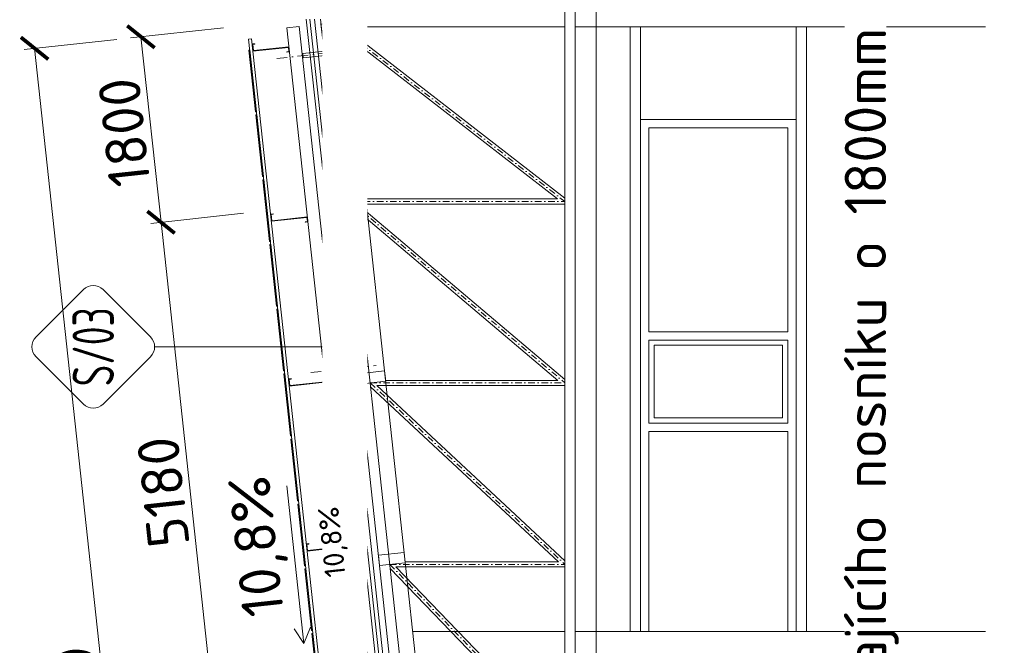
# Model space of a CAD drawing. Header units: millimetres. Extents: x -29085 to 3627694, y -159961 to 2281735.
# Tile 16 of 229: x 115632 to 125134, y 99942 to 105977. Entities that reach past the tile are written whole.
import ezdxf
from ezdxf import colors
from ezdxf.entities.mleader import LeaderData, LeaderLine
from ezdxf.enums import TextEntityAlignment as Align
from ezdxf.math import Vec2, Vec3

# ---------------------------------------------------------------- set-up
doc = ezdxf.new("R2010")
doc.units = ezdxf.units.MM
doc.linetypes.add('DASHDOT', pattern=[25.4, 12.7, -6.35, 0, -6.35])
for name, color, linetype, lineweight in [('A99_FVE_řez', 6, 'Continuous', 5), ('A99_N_kce-pohl', 1, 'Continuous', 9), ('A99_N_kce-rez-sil', 6, 'Continuous', 18), ('A99_N_koty-100', 160, 'Continuous', 9), ('A99_N_koty-200', 5, 'Continuous', 5), ('A99_N_koty-200-vysk', 6, 'Continuous', 9), ('A99_N_sraf', 252, 'Continuous', 0), ('A99_N_txt-popis-50', 240, 'Continuous', 9), ('A99_N_znaceni 200', 5, 'Continuous', 5), ('A99_S_kce-pohl', 7, 'Continuous', 5), ('A99_S_kce-rez-sil', 7, 'Continuous', 15)]:
    doc.layers.add(name, color=color, linetype=linetype, lineweight=lineweight)
doc.styles.add('A99_kota', font='isocpeur.ttf', dxfattribs={"height": 2})
doc.styles.add('A99_popis', font='isocpeur.ttf')
doc.styles.add('ad_popis 100', font='isocpeur.ttf', dxfattribs={"height": 200})
doc.linetypes.add('IZOLACE', pattern='A,0.00254,-2.54,[134,ltypeshp.shx,S=2.54,R=0,X=-2.54,Y=0],-5.08,[134,ltypeshp.shx,S=2.54,R=180,X=2.54,Y=0],-2.54', length=10.16254)
doc.dimstyles.new('A99_kota_200 new', dxfattribs={"dimscale": 200, "dimtxt": 2, "dimasz": 1.2, "dimexe": 0.5, "dimexo": 1.5, "dimgap": 0.3, "dimtad": 1, "dimdec": 0, "dimzin": 3, "dimdsep": 46, "dimtxsty": 'A99_kota', "dimblk": 'ARCHTICK', "dimcen": 2.5, "dimazin": 2, "dimtfac": 0.75, "dimtdec": 0, "dimtmove": 2, "dimatfit": 0, "dimfxl": 4, "dimfxlon": 1, "dimtolj": 1, "dimtzin": 0, "dimlwd": 5, "dimlwe": 5, "dimarcsym": 0})

# ---------------------------------------------------------------- blocks, each defined once
blk = doc.blocks.new('*U57')
at = {"color": 0}
for p, q in [((-0.721, 4.139), (-4.149, 0.711)), ((4.139, 0.711), (0.711, 4.139)), ((-4.149, -0.721), (-0.721, -4.149)), ((0.711, -4.149), (4.139, -0.721)), ((-0.005, -4.445), (-0.005, -18.564))]:
    blk.add_line(p, q, dxfattribs=at)
for centre, start, end in [((-0.005, 3.424), 45, 135), ((-3.433, -0.005), 135, 225), ((3.424, -0.005), 315, 45), ((-0.005, -3.433), 225, 315)]:
    blk.add_arc(centre, 1.012, start, end, dxfattribs=at)
at = {"color": 0, "linetype": 'ByBlock', "style": 'A99_popis', "width": 0.953108}
blk.add_attdef('SKLADBA', text='', height=3, rotation=0.01026, dxfattribs=at).set_placement((-2.863, -1.506), (2.855, -1.505), align=Align.FIT)
blk = doc.blocks.new('_ArchTick')
at = {"color": 0, "linetype": 'ByBlock', "const_width": 0.15}
blk.add_lwpolyline([(-0.5, -0.5), (0.5, 0.5)], dxfattribs=at)
blk = doc.blocks.new('*D557')
at = {"layer": 'A99_N_koty-200', "color": 0, "linetype": 'Continuous', "lineweight": 5, "transparency": 16777216}
for p, q in [((117791.6, 104109), (116896.8, 104012)), ((117554.3, 98872.9), (116996.2, 104022.8)), ((118349.6, 98959.1), (117454.9, 98862.2))]:
    blk.add_line(p, q, dxfattribs=at)
at = {"layer": 'Defpoints', "color": 0, "linetype": 'Continuous', "transparency": 16777216}
for p in [(118591.9, 104195.7), (116996.2, 104022.8), (119184.7, 99049.6)]:
    blk.add_point(p, dxfattribs=at)
at = {"layer": 'A99_N_koty-200', "color": 0, "linetype": 'Continuous', "lineweight": 5, "transparency": 16777216, "xscale": 240, "yscale": 240, "zscale": 240}
for p, rotation in [((116996.2, 104022.8), 96.1848103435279), ((117554.3, 98872.9), 276.1848103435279)]:
    blk.add_blockref('_ArchTick', p, dxfattribs=dict(at, rotation=rotation))
at = {"layer": 'A99_N_koty-200', "color": 0, "linetype": 'Continuous', "transparency": 16777216, "insert": (117016.8, 101419.8), "char_height": 400, "attachment_point": 5, "rotation": 96.18481, "style": 'A99_kota'}
blk.add_mtext('\\A1;5180', dxfattribs=at)
blk = doc.blocks.new('*D180')
at = {"layer": 'A99_N_koty-200', "color": 0, "linetype": 'Continuous', "lineweight": 5, "transparency": 16777216}
for p, q in [((117597.6, 105898.5), (116702.9, 105801.5)), ((116996.2, 104022.8), (116802.3, 105812.3)), ((117791.6, 104109), (116896.8, 104012))]:
    blk.add_line(p, q, dxfattribs=at)
at = {"layer": 'Defpoints', "color": 0, "linetype": 'Continuous', "transparency": 16777216}
for p in [(118398.1, 105985.3), (116802.3, 105812.3), (118591.9, 104195.7)]:
    blk.add_point(p, dxfattribs=at)
at = {"layer": 'A99_N_koty-200', "color": 0, "linetype": 'Continuous', "lineweight": 5, "transparency": 16777216, "xscale": 240, "yscale": 240, "zscale": 240}
for p, rotation in [((116802.3, 105812.3), 96.1848103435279), ((116996.2, 104022.8), 276.1848103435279)]:
    blk.add_blockref('_ArchTick', p, dxfattribs=dict(at, rotation=rotation))
at = {"layer": 'A99_N_koty-200', "color": 0, "linetype": 'Continuous', "transparency": 16777216, "insert": (116640.8, 104889.5), "char_height": 400, "attachment_point": 5, "rotation": 96.18481, "style": 'A99_kota'}
blk.add_mtext('\\A1;1800', dxfattribs=at)
blk = doc.blocks.new('*D641')
at = {"layer": 'A99_N_koty-200', "color": 0, "linetype": 'Continuous', "lineweight": 5, "transparency": 16777216}
for p, q in [((116571.3, 105787.3), (115676.5, 105690.3)), ((117156, 92965.6), (115775.9, 105701.1)), ((117951.3, 93051.8), (117056.6, 92954.9))]:
    blk.add_line(p, q, dxfattribs=at)
at = {"layer": 'Defpoints', "color": 0, "linetype": 'Continuous', "transparency": 16777216}
for p in [(117573.8, 105895.9), (115775.9, 105701.1), (118953.9, 93160.5)]:
    blk.add_point(p, dxfattribs=at)
at = {"layer": 'A99_N_koty-200', "color": 0, "linetype": 'Continuous', "lineweight": 5, "transparency": 16777216, "xscale": 240, "yscale": 240, "zscale": 240}
for p, rotation in [((115775.9, 105701.1), 96.1848103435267), ((117156, 92965.6), 276.1848103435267)]:
    blk.add_blockref('_ArchTick', p, dxfattribs=dict(at, rotation=rotation))
at = {"layer": 'A99_N_koty-200', "color": 0, "linetype": 'Continuous', "transparency": 16777216, "insert": (116207.5, 99305.4), "char_height": 400, "attachment_point": 5, "rotation": 96.18481, "style": 'A99_kota'}
blk.add_mtext('\\A1;12810', dxfattribs=at)

msp = doc.modelspace()

# ---------------------------------------------------------------- linework, layer by layer
at = {"layer": 'A99_FVE_řez', "lineweight": 5, "ltscale": 2}
for points in [[(119451.1, 94456.6), (118211.1, 105899.6), (118330.4, 105912.5), (119570.4, 94469.5)], [(119099.9, 94448.7), (117870.7, 105792.3), (117840.8, 105789.1), (119070.1, 94445.5)], [(117852.2, 105684.7), (117842.2, 105683.6), (117906.8, 105087.1), (117916.8, 105088.2)], [(117888, 105678.5), (117881.6, 105738.1), (117901.4, 105740.3), (117900.9, 105745.3), (117876, 105742.6), (117883.6, 105673), (118226.6, 105710.2), (118230.9, 105670.4), (118211, 105668.2), (118211.5, 105663.3), (118236.4, 105666), (118231, 105715.7), (117888, 105678.5)], [(117919.8, 105060.8), (117909.8, 105059.7), (117974.5, 104463.2), (117984.4, 104464.3)], [(117987.6, 104434.5), (117977.7, 104433.4), (118042.3, 103836.9), (118052.3, 103838)], [(118065.8, 104038.1), (118059.3, 104097.8), (118079.2, 104099.9), (118078.7, 104104.9), (118053.8, 104102.2), (118061.4, 104032.6), (118404.3, 104069.8), (118408.7, 104030), (118388.8, 104027.8), (118389.3, 104022.9), (118414.2, 104025.6), (118408.8, 104075.3), (118065.8, 104038.1)], [(118055.2, 103810.6), (118045.3, 103809.6), (118109.9, 103213.1), (118119.9, 103214.1)], [(118122.8, 103186.8), (118112.9, 103185.7), (118177.5, 102589.2), (118187.5, 102590.3)], [(118190.7, 102560.5), (118180.8, 102559.4), (118245.4, 101962.9), (118255.4, 101964)], [(118238.2, 102447.4), (118231.7, 102507.1), (118251.6, 102509.2), (118251, 102514.2), (118226.2, 102511.5), (118233.7, 102441.9), (118576.7, 102479.1), (118581, 102439.3), (118561.2, 102437.2), (118561.7, 102432.2), (118586.5, 102434.9), (118581.2, 102484.6), (118238.2, 102447.4)], [(118258.9, 101931.6), (118248.9, 101930.6), (118313.6, 101334.1), (118323.5, 101335.1)], [(118326.7, 101305.3), (118316.8, 101304.2), (118381.4, 100707.7), (118391.4, 100708.8)], [(118410.5, 100856.7), (118404.1, 100916.4), (118424, 100918.5), (118423.4, 100923.5), (118398.6, 100920.8), (118406.1, 100851.2), (118749.1, 100888.4), (118753.4, 100848.6), (118733.5, 100846.5), (118734.1, 100841.5), (118758.9, 100844.2), (118753.5, 100893.9), (118410.5, 100856.7)], [(118394.3, 100681.5), (118384.4, 100680.4), (118449, 100083.9), (118459, 100085)], [(118462.2, 100055.1), (118452.3, 100054), (118516.9, 99457.5), (118526.8, 99458.6)]]:
    msp.add_lwpolyline(points, close=True, dxfattribs=at)
at = {"layer": 'A99_FVE_řez', "linetype": 'DASHDOT', "lineweight": 5, "ltscale": 8}
for points in [[(118112.7, 105602.3), (118744, 105670.7)], [(118441, 102572.5), (119072.3, 102640.9)]]:
    msp.add_lwpolyline(points, dxfattribs=at)
at = {"layer": 'A99_FVE_řez', "lineweight": 5}
for points in [[(118364.1, 105649.6), (118368.4, 105609.8), (118577.1, 105632.5), (118572.8, 105672.2)], [(118692.4, 102619.9), (118696.7, 102580.1), (118905.5, 102602.7), (118901.2, 102642.5)]]:
    msp.add_lwpolyline(points, close=True, dxfattribs=at)
at = {"layer": 'A99_N_kce-pohl'}
for p, q in [((121624, 105908.3), (121624, 100073.3)), ((123124, 105908.3), (123124, 100073.3)), ((121624, 105013.3), (123124, 105013.3)), ((121624, 100073.3), (121624, 105013.3)), ((123124, 105013.3), (123124, 100073.3)), ((121704, 104933.3), (123044, 104933.3)), ((121704, 102965.8), (121704, 104933.3)), ((123044, 104933.3), (123044, 102965.8)), ((123044, 102965.8), (121704, 102965.8)), ((121704, 102085.8), (121704, 102885.8)), ((123044, 102885.8), (121704, 102885.8)), ((123044, 102885.8), (123044, 102085.8)), ((123044, 102085.8), (121704, 102085.8)), ((121704, 100073.3), (121704, 102005.8)), ((123044, 102005.8), (121704, 102005.8)), ((123044, 102005.8), (123044, 100073.3))]:
    msp.add_line(p, q, dxfattribs=at)
msp.add_lwpolyline([(122994, 102135.8), (122994, 102835.8), (121754, 102835.8), (121754, 102135.8)], close=True, dxfattribs=at)
at = {"layer": 'A99_N_kce-rez-sil'}
msp.add_line((118433.4, 105983.3), (118626.7, 104199.5), dxfattribs=at)
at = {"layer": 'A99_N_kce-rez-sil', "lineweight": 5}
for p, q in [((119149.9, 99046.6), (118591.9, 104195.7)), ((118626.7, 104199.5), (119184.7, 99049.6)), ((118666.4, 104203.8), (119224.5, 99053.9))]:
    msp.add_line(p, q, dxfattribs=at)
for points in [[(118591.9, 104195.7), (118398.2, 105983.3)], [(118626.7, 104199.5), (118591.9, 104195.7)]]:
    msp.add_lwpolyline(points, dxfattribs=at)
at = {"layer": 'A99_N_kce-rez-sil'}
for points in [[(118726.1, 104210.2), (118534, 105983.3)], [(118626.7, 104199.5), (118726.1, 104210.2)]]:
    msp.add_lwpolyline(points, dxfattribs=at)
at = {"layer": 'A99_N_koty-100'}
for points in [[(118874.9, 100470.2), (118792.5, 101230.8)], [(118874.9, 100470.2), (118827, 100540.5)], [(118874.9, 100470.2), (118906.6, 100549.1)]]:
    msp.add_lwpolyline(points, dxfattribs=at)
at = {"layer": 'A99_N_koty-200-vysk', "lineweight": 5}
for points in [[(118375.8, 99960.1), (118211, 101481.2)], [(118375.8, 99960.1), (118280.1, 100100.7)], [(118375.8, 99960.1), (118439.2, 100117.9)]]:
    msp.add_lwpolyline(points, dxfattribs=at)
at = {"layer": 'A99_N_sraf', "color": 1, "linetype": 'IZOLACE', "lineweight": 0, "ltscale": 3}
msp.add_lwpolyline([(118478.7, 105982.7), (118671.4, 104204.3)], dxfattribs=at)
at = {"layer": 'A99_S_kce-pohl'}
for p, q in [((121194, 94183.3), (121194, 117783.3)), ((125034, 116983.3), (125034, 94983.3)), ((120894, 95472.5), (120894, 116494)), ((120994, 95438.8), (120994, 116527.7)), ((119913.3, 94183.3), (118634.5, 105983.3)), ((120045.4, 94356.3), (118785.4, 105983.3)), ((118746, 105855.4), (120820.9, 104247.5)), ((118793, 105908.3), (120894, 105908.3)), ((118796.7, 105879.4), (120894, 104254.1)), ((120994, 105908.3), (125034, 105908.3)), ((121524, 105908.3), (121524, 100073.3)), ((123224, 105908.3), (123224, 100073.3)), ((118973.5, 104247.5), (120820.9, 104247.5)), ((118726.1, 104210.2), (119284.2, 99060.4)), ((118829.3, 104186.4), (120825.7, 102497.5)), ((118893.6, 104197.5), (120894, 104197.5)), ((118893.6, 104197.5), (120894, 102505.2)), ((119019.1, 102434.5), (120830.4, 100747.5)), ((119078.5, 102447.5), (120894, 102447.5)), ((119078.5, 102447.5), (120894, 100756.6)), ((119163.2, 102497.5), (120825.7, 102497.5)), ((119352.8, 100747.5), (120830.4, 100747.5)), ((119209, 100681.9), (120835.1, 98997.5)), ((119263.5, 100697.5), (120894, 100697.5)), ((119263.5, 100697.5), (120894, 99008.5)), ((119425.3, 100073.3), (120894, 100073.3)), ((120994, 100073.3), (125034, 100073.3))]:
    msp.add_line(p, q, dxfattribs=at)
at = {"layer": 'A99_S_kce-pohl', "linetype": 'DASHDOT', "ltscale": 5}
for p, q in [((118635.7, 105972.5), (120894, 104222.5)), ((118825.3, 104222.5), (120894, 104222.5)), ((118825.3, 104222.5), (120894, 102472.5)), ((119015, 102472.5), (120894, 102472.5)), ((119015, 102472.5), (120894, 100722.5)), ((119204.6, 100722.5), (120894, 100722.5)), ((119204.6, 100722.5), (120894, 98972.5))]:
    msp.add_line(p, q, dxfattribs=at)
at = {"layer": 'A99_S_kce-rez-sil', "lineweight": 20}
for points in [[(118539.3, 105933.5), (118787.9, 105960.5), (118798.7, 105861.1), (118550.1, 105834.1)], [(118715.2, 104311.1), (118963.7, 104338.1), (118974.5, 104238.6), (118725.9, 104211.7)], [(118904.8, 102561.1), (119153.3, 102588.1), (119164.1, 102488.6), (118915.6, 102461.7)], [(119094.4, 100811.1), (119343, 100838.1), (119353.8, 100738.6), (119105.2, 100711.7)]]:
    msp.add_lwpolyline(points, close=True, dxfattribs=at)

# ---------------------------------------------------------------- block references
at = {"layer": 'A99_N_znaceni 200', "lineweight": 5}
ref = msp.add_blockref('*U57', (116341.7, 102821.7), dxfattribs=dict(at, xscale=133.3, yscale=133.3, zscale=133.3, rotation=89.99999999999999))
ref.add_attrib('SKLADBA', 'S/03', dxfattribs={"layer": '0', "color": 0, "linetype": 'ByBlock', "height": 400, "rotation": 90.01026, "style": 'A99_popis', "width": 0.657151}).set_placement((116542.4, 102440), (116542.3, 103202.3), align=Align.FIT)

# ---------------------------------------------------------------- texts
at = {"layer": 'A99_N_koty-100', "insert": (118580.4, 100589.2), "char_height": 200, "attachment_point": 1, "rotation": 96.18481, "style": 'ad_popis 100'}
msp.add_mtext_dynamic_manual_height_columns('10,8%', width=645, gutter_width=1000, heights=[0], dxfattribs=at)
at = {"layer": 'A99_N_koty-200-vysk', "lineweight": 5, "insert": (117786.7, 100198.1), "char_height": 400, "attachment_point": 1, "rotation": 96.18481, "style": 'ad_popis 100'}
msp.add_mtext_dynamic_manual_height_columns('10,8%', width=1290, gutter_width=2000, heights=[0], dxfattribs=at)

# ---------------------------------------------------------------- dimensions: what is measured, and where the dimension line sits
at = {"layer": 'A99_N_koty-200', "linetype": 'Continuous'}
for base, p1, p2, picture, middle in [((116802.3, 105812.3), (118591.9, 104195.7), (118398.1, 105985.3), '*D180', (116640.8, 104889.5)), ((116996.2, 104022.8), (119184.7, 99049.6), (118591.9, 104195.7), '*D557', (117016.8, 101419.8))]:
    dim = msp.add_linear_dim(base=base, p1=p1, p2=p2, angle=96.18481, dimstyle='A99_kota_200 new', override={"dimscale": 0, "dimtix": 1, "dimtofl": 1, "dimtmove": 2, "dimatfit": 0}, dxfattribs=at)
    dim.commit()
    dim.dimension.update_dxf_attribs({"geometry": picture, "text_midpoint": middle})

# ---------------------------------------------------------------- next in the draw order: leaders
at = {"layer": 'A99_N_txt-popis-50', "lineweight": 9}
ml = msp.add_multileader_mtext('Standard', dxfattribs=at)
ml.set_content('\\A1;{\\C256;2 x nové nosníky 100x250x6\\P(obvodový plášť bude v úrovni \\P+5,000 rozdělen na dvě části.)}', color=1, style='A99_popis')
ml.set_leader_properties(color=256, linetype='ByLayer', lineweight=-1)
ml.build(insert=Vec2(0, 0))
ml.multileader.update_dxf_attribs({"dogleg_length": 1, "arrow_head_size": 300, "scale": 200})
ctx = ml.context
ctx.base_point, ctx.scale, ctx.char_height, ctx.arrow_head_size, ctx.landing_gap_size, ctx.plane_origin, ctx.plane_x_axis, ctx.plane_y_axis = Vec3(125194, 82168.3), 200, 400, 300, 250, Vec3(130377.5, 85760.8), Vec3(0, 1), Vec3(-1, 0)
notes = []
notes.append((ctx, [(1, (1, 1, 0), (125194, 90868.3), (0, -1), 740, [(0, [(127894, 93548.3)], 0, [])])]))
ctx.mtext.insert, ctx.mtext.text_direction, ctx.mtext.rotation, ctx.mtext.width, ctx.mtext.flow_direction = Vec3(124954, 82418.3), Vec3(0, 1), 1.570796, 7505, 5
ctx.mtext.has_bg_fill, ctx.mtext.bg_color, ctx.mtext.bg_scale_factor, ctx.mtext.bg_transparency, ctx.mtext.use_window_bg_color = 1, -1073741824, 1, 0, 1
ml = msp.add_multileader_mtext('Standard', dxfattribs=at)
ml.set_content('\\A1;{\\C256;odvodňovací systém \\Pbude součásti \\Pdodávky opláštění}', color=1, style='A99_popis')
ml.set_leader_properties(color=256, linetype='ByLayer', lineweight=-1)
ml.build(insert=Vec2(0, 0))
ml.multileader.update_dxf_attribs({"dogleg_length": 1, "arrow_head_size": 75, "scale": 50})
ctx = ml.context
ctx.base_point, ctx.scale, ctx.char_height, ctx.arrow_head_size, ctx.landing_gap_size, ctx.plane_origin, ctx.plane_x_axis, ctx.plane_y_axis = Vec3(118618.1, 91672), 50, 100, 75, 62.5, Vec3(122104.1, 85760.8), Vec3(0, 1), Vec3(-1, 0)
notes.append((ctx, [(1, (1, 1, 0), (118618.1, 93153.3), (0, -1), 146.2, [(0, [(119864.3, 93153.3)], 0, [])])]))
ctx.mtext.insert, ctx.mtext.text_direction, ctx.mtext.rotation, ctx.mtext.width, ctx.mtext.defined_height, ctx.mtext.flow_direction = Vec3(118553.1, 91734.5), Vec3(0, 1), 1.570796, 1255, 15.9, 5
ctx.mtext.has_bg_fill, ctx.mtext.bg_color, ctx.mtext.bg_scale_factor, ctx.mtext.bg_transparency, ctx.mtext.use_window_bg_color = 1, -1073741824, 1, 0, 1
for ctx, leaders in notes:
    for number, flags, end, landing, length, lines in leaders:
        leader = LeaderData()
        leader.index, (leader.has_last_leader_line, leader.has_dogleg_vector, leader.attachment_direction) = number, flags
        leader.last_leader_point, leader.dogleg_vector, leader.dogleg_length = Vec3(end), Vec3(landing), length
        for number, points, colour, breaks in lines:
            line = LeaderLine()
            line.index, line.vertices, line.color, line.breaks = number, Vec3.list(points), colors.encode_raw_color(colour), breaks
            leader.lines.append(line)
        ctx.leaders.append(leader)

# ---------------------------------------------------------------- next in the draw order: dimensions: what is measured, and where the dimension line sits
at = {"layer": 'A99_N_koty-200', "linetype": 'Continuous'}
dim = msp.add_linear_dim(base=(115775.9, 105701.1), p1=(118953.9, 93160.5), p2=(117573.8, 105895.9), angle=96.18481, dimstyle='A99_kota_200 new', override={"dimscale": 0, "dimtix": 1, "dimtofl": 1, "dimtmove": 2, "dimatfit": 0}, dxfattribs=at)
dim.commit()
dim.dimension.update_dxf_attribs({"geometry": '*D641', "text_midpoint": (116207.5, 99305.4)})

# ---------------------------------------------------------------- next in the draw order: leaders
at = {"layer": 'A99_N_txt-popis-50', "lineweight": 9}
ml = msp.add_multileader_mtext('Standard', dxfattribs=at)
ml.set_content('\\A1;{\\C256;posun stávajícího nosníku o 1800mm nahoru}', color=1, style='A99_popis')
ml.set_leader_properties(color=256, linetype='ByLayer', lineweight=-1)
ml.build(insert=Vec2(0, 0))
ml.multileader.update_dxf_attribs({"dogleg_length": 1, "arrow_head_size": 300, "scale": 200})
ctx = ml.context
ctx.base_point, ctx.scale, ctx.char_height, ctx.arrow_head_size, ctx.landing_gap_size, ctx.plane_origin, ctx.plane_x_axis, ctx.plane_y_axis = Vec3(123794.1, 96738.3), 200, 400, 300, 250, Vec3(127347.5, 101135.8), Vec3(0, 1), Vec3(-1, 0)
notes = []
notes.append((ctx, [(0, (1, 1, 0), (123794.1, 96153.3), (0, 1), 585, [(0, [(125489, 93563.3)], 0, [])])]))
ctx.mtext.insert, ctx.mtext.text_direction, ctx.mtext.rotation, ctx.mtext.width, ctx.mtext.flow_direction = Vec3(123594, 96988.3), Vec3(0, 1), 1.570796, 6421.707, 5
ctx.mtext.has_bg_fill, ctx.mtext.bg_color, ctx.mtext.bg_scale_factor, ctx.mtext.bg_transparency, ctx.mtext.use_window_bg_color = 1, -1073741824, 1, 0, 1
for ctx, leaders in notes:
    for number, flags, end, landing, length, lines in leaders:
        leader = LeaderData()
        leader.index, (leader.has_last_leader_line, leader.has_dogleg_vector, leader.attachment_direction) = number, flags
        leader.last_leader_point, leader.dogleg_vector, leader.dogleg_length = Vec3(end), Vec3(landing), length
        for number, points, colour, breaks in lines:
            line = LeaderLine()
            line.index, line.vertices, line.color, line.breaks = number, Vec3.list(points), colors.encode_raw_color(colour), breaks
            leader.lines.append(line)
        ctx.leaders.append(leader)

# ---------------------------------------------------------------- next in the draw order: leaders
ml = msp.add_multileader_mtext('Standard', dxfattribs=at)
ml.set_content('\\A1;{\\C256;posun stávajícího nosníku o 1800mm nahoru}', color=1, style='A99_popis')
ml.set_leader_properties(color=256, linetype='ByLayer', lineweight=-1)
ml.build(insert=Vec2(0, 0))
ml.multileader.update_dxf_attribs({"dogleg_length": 1, "arrow_head_size": 300, "scale": 200})
ctx = ml.context
ctx.base_point, ctx.scale, ctx.char_height, ctx.arrow_head_size, ctx.landing_gap_size, ctx.plane_origin, ctx.plane_x_axis, ctx.plane_y_axis = Vec3(123794.1, 96738.3), 200, 400, 300, 250, Vec3(127802.5, 101135.8), Vec3(0, 1), Vec3(-1, 0)
notes = []
notes.append((ctx, [(0, (1, 1, 0), (123794.1, 96153.3), (0, 1), 585, [(0, [(127284, 93558.3)], 0, [])])]))
ctx.mtext.insert, ctx.mtext.text_direction, ctx.mtext.rotation, ctx.mtext.width, ctx.mtext.flow_direction = Vec3(123594, 96988.3), Vec3(0, 1), 1.570796, 6421.707, 5
ctx.mtext.has_bg_fill, ctx.mtext.bg_color, ctx.mtext.bg_scale_factor, ctx.mtext.bg_transparency, ctx.mtext.use_window_bg_color = 1, -1073741824, 1, 0, 1
for ctx, leaders in notes:
    for number, flags, end, landing, length, lines in leaders:
        leader = LeaderData()
        leader.index, (leader.has_last_leader_line, leader.has_dogleg_vector, leader.attachment_direction) = number, flags
        leader.last_leader_point, leader.dogleg_vector, leader.dogleg_length = Vec3(end), Vec3(landing), length
        for number, points, colour, breaks in lines:
            line = LeaderLine()
            line.index, line.vertices, line.color, line.breaks = number, Vec3.list(points), colors.encode_raw_color(colour), breaks
            leader.lines.append(line)
        ctx.leaders.append(leader)

doc.saveas('drawing.dxf')
